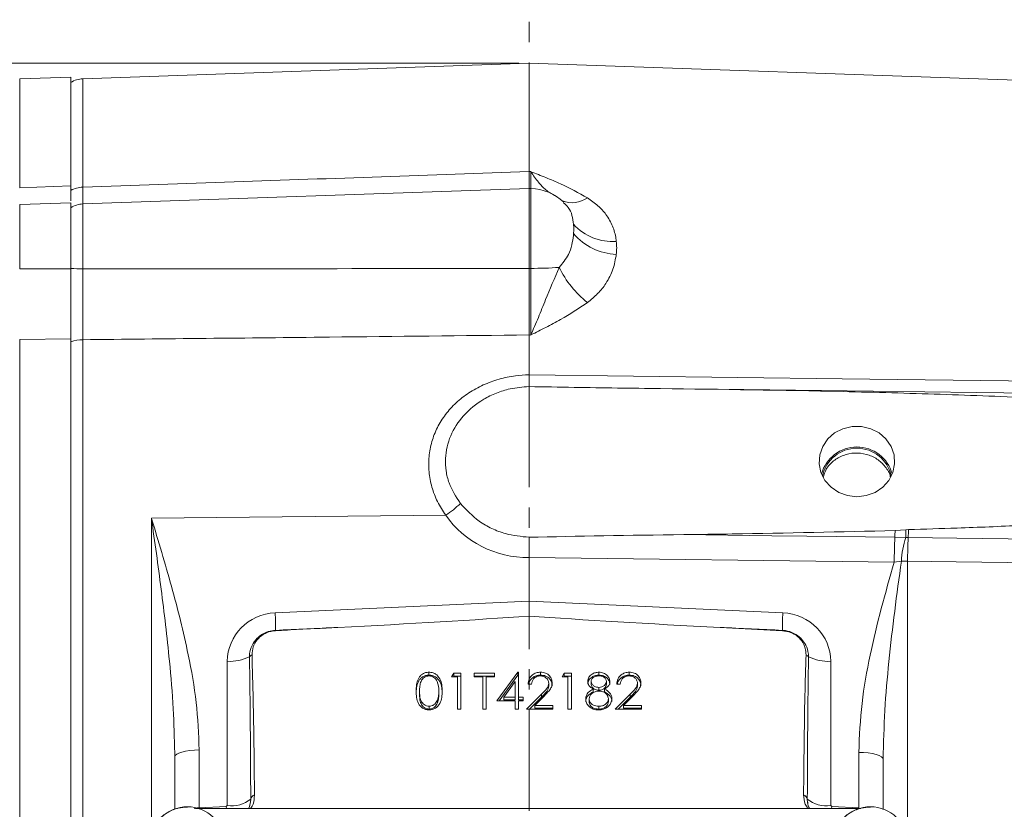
# Model space of a CAD drawing. Header units: inches. Extents: x 0.3 to 33.9, y 0.2 to 21.7.
# Tile 5 of 15: x 6.3 to 11.2, y 9.4 to 13.3. Entities that reach past the tile are written whole.
import ezdxf

# ---------------------------------------------------------------- set-up
doc = ezdxf.new("R2010")
doc.units = ezdxf.units.IN
doc.header["$MEASUREMENT"] = 0
doc.linetypes.add('CENTERX2', pattern=[0.8, 0.5, -0.1, 0.1, -0.1])
doc.layers.add('SLD-0', color=7, linetype='Continuous', lineweight=15)
doc.styles.add('SLDTEXTSTYLE0', font='TXT', dxfattribs={"width": 0.75})
doc.dimstyles.new('SLDDIMSTYLE0', dxfattribs={"dimtxt": 0.25, "dimasz": 0.13, "dimexe": 0, "dimexo": 0.0625, "dimgap": 0.0625, "dimtad": 0, "dimtih": 1, "dimtoh": 1, "dimrnd": 1e-09, "dimzin": 12, "dimdsep": 46, "dimtxsty": 'SLDTEXTSTYLE0', "dimsah": 1, "dimcen": 0.09, "dimadec": 0, "dimazin": 3, "dimtfac": 1, "dimtofl": 0, "dimtmove": 0, "dimatfit": 3, "dimfxl": 1, "dimfrac": 2, "dimtolj": 1, "dimtzin": 12, "dimarcsym": 0})

# ---------------------------------------------------------------- blocks, each defined once
blk = doc.blocks.new('_D_6')
at = {"layer": 'SLD-0'}
for p, q in [((4.8758, 11.643), (4.8758, 15.0658)), ((4.8758, 14.9408), (6.1561, 14.9408)), ((6.2956, 14.9776), (6.2448, 14.9776)), ((6.2448, 14.9776), (6.2448, 14.5807)), ((7.4385, 14.9776), (7.4893, 14.9776)), ((7.4893, 14.9776), (7.4893, 14.5807)), ((8.8583, 14.9408), (7.578, 14.9408)), ((6.2448, 14.5807), (6.2956, 14.5807)), ((7.4893, 14.5807), (7.4385, 14.5807))]:
    blk.add_line(p, q, dxfattribs=at)
for points in [[(4.8758, 14.9408), (5.0058, 14.9208), (5.0058, 14.9608)], [(8.8583, 14.9408), (8.7283, 14.9608), (8.7283, 14.9208)]]:
    blk.add_solid(points, dxfattribs=at)
at = {"layer": 'SLD-0', "char_height": 0.25, "attachment_point": 1, "style": 'SLDTEXTSTYLE0'}
for s, insert in [('3.98', (6.4422, 15.3506, -0.8581)), ('101.16', (6.359, 14.903, -0.8581))]:
    blk.add_mtext(s, dxfattribs=dict(at, insert=insert))
blk = doc.blocks.new('_D_7')
at = {"layer": 'SLD-0'}
for p, q in [((6.2838, 12.9724), (6.2838, 14.0317)), ((7.0919, 13.9435), (7.0411, 13.9435)), ((7.0411, 13.9435), (7.0411, 13.5467)), ((8.0501, 13.9435), (8.1009, 13.9435)), ((8.1009, 13.9435), (8.1009, 13.5467)), ((6.2838, 13.9067), (6.9524, 13.9067)), ((8.8583, 13.9067), (8.1896, 13.9067)), ((7.0411, 13.5467), (7.0919, 13.5467)), ((8.1009, 13.5467), (8.0501, 13.5467))]:
    blk.add_line(p, q, dxfattribs=at)
for points in [[(6.2838, 13.9067), (6.4138, 13.8867), (6.4138, 13.9267)], [(8.8583, 13.9067), (8.7283, 13.9267), (8.7283, 13.8867)]]:
    blk.add_solid(points, dxfattribs=at)
at = {"layer": 'SLD-0', "char_height": 0.25, "attachment_point": 1, "style": 'SLDTEXTSTYLE0'}
for s, insert in [('2.57', (7.1462, 14.3166, -0.8581)), ('65.39', (7.1554, 13.8689, -0.8581))]:
    blk.add_mtext(s, dxfattribs=dict(at, insert=insert))
blk = doc.blocks.new('_D_8')
at = {"layer": 'SLD-0'}
for p, q in [((13.3825, 12.1594), (13.3825, 14.0317)), ((10.5489, 13.9435), (10.4981, 13.9435)), ((10.4981, 13.9435), (10.4981, 13.5467)), ((11.6918, 13.9435), (11.7426, 13.9435)), ((11.7426, 13.9435), (11.7426, 13.5467)), ((8.8583, 13.9067), (10.4094, 13.9067)), ((13.3825, 13.9067), (11.8313, 13.9067)), ((10.4981, 13.5467), (10.5489, 13.5467)), ((11.7426, 13.5467), (11.6918, 13.5467))]:
    blk.add_line(p, q, dxfattribs=at)
for points in [[(8.8583, 13.9067), (8.9883, 13.8867), (8.9883, 13.9267)], [(13.3825, 13.9067), (13.2525, 13.9267), (13.2525, 13.8867)]]:
    blk.add_solid(points, dxfattribs=at)
at = {"layer": 'SLD-0', "char_height": 0.25, "attachment_point": 1, "style": 'SLDTEXTSTYLE0'}
for s, insert in [('4.52', (10.6955, 14.3166, -0.8581)), ('114.91', (10.6124, 13.8689, -0.8581))]:
    blk.add_mtext(s, dxfattribs=dict(at, insert=insert))
blk = doc.blocks.new('_D_9')
at = {"layer": 'SLD-0'}
for p, q in [((14.6263, 12.1776), (14.6263, 15.0658)), ((8.8583, 14.9408), (11.0313, 14.9408)), ((11.1708, 14.9776), (11.12, 14.9776)), ((11.12, 14.9776), (11.12, 14.5807)), ((12.3137, 14.9776), (12.3645, 14.9776)), ((12.3645, 14.9776), (12.3645, 14.5807)), ((14.6263, 14.9408), (12.4532, 14.9408)), ((11.12, 14.5807), (11.1708, 14.5807)), ((12.3645, 14.5807), (12.3137, 14.5807))]:
    blk.add_line(p, q, dxfattribs=at)
for points in [[(8.8583, 14.9408), (8.9883, 14.9208), (8.9883, 14.9608)], [(14.6263, 14.9408), (14.4963, 14.9608), (14.4963, 14.9208)]]:
    blk.add_solid(points, dxfattribs=at)
at = {"layer": 'SLD-0', "char_height": 0.25, "attachment_point": 1, "style": 'SLDTEXTSTYLE0'}
for s, insert in [('5.77', (11.3175, 15.3506, -0.8581)), ('146.51', (11.2343, 14.903, -0.8581))]:
    blk.add_mtext(s, dxfattribs=dict(at, insert=insert))
blk = doc.blocks.new('_D_11')
at = {"layer": 'SLD-0'}
for p, q in [((8.8083, 13.0604), (2.4073, 13.0604)), ((2.5323, 13.0604), (2.5323, 9.6814)), ((1.9608, 9.3074), (1.9101, 9.3074)), ((1.9101, 9.3074), (1.9101, 8.9105)), ((3.1038, 9.3074), (3.1546, 9.3074)), ((3.1546, 9.3074), (3.1546, 8.9105)), ((1.9101, 8.9105), (1.9608, 8.9105)), ((3.1546, 8.9105), (3.1038, 8.9105)), ((2.5323, 5.4808), (2.5323, 8.8597)), ((5.3112, 5.4808), (2.4073, 5.4808))]:
    blk.add_line(p, q, dxfattribs=at)
for points in [[(2.5323, 13.0604), (2.5123, 12.9304), (2.5523, 12.9304)], [(2.5323, 5.4808), (2.5523, 5.6108), (2.5123, 5.6108)]]:
    blk.add_solid(points, dxfattribs=at)
at = {"layer": 'SLD-0', "char_height": 0.25, "attachment_point": 1, "style": 'SLDTEXTSTYLE0'}
for s, insert in [('7.58', (2.1075, 9.6804, -0.8581)), ('192.52', (2.0243, 9.2328, -0.8581))]:
    blk.add_mtext(s, dxfattribs=dict(at, insert=insert))

msp = doc.modelspace()

# ---------------------------------------------------------------- linework, layer by layer
at = {"color": 7, "linetype": 'Continuous', "lineweight": 15}
for p, q in [((8.8583, 13.0604), (6.6541, 12.9834)), ((12.4069, 12.9364), (8.8583, 13.0604)), ((8.8583, 12.5244), (8.8583, 13.0604)), ((6.5938, 12.9912), (6.3417, 12.9824)), ((6.5938, 12.4537), (6.5938, 12.9912)), ((8.867, 12.5241), (8.8583, 12.5244)), ((6.3417, 12.4448), (6.5938, 12.4537)), ((6.5938, 12.4316), (6.5938, 12.4537)), ((8.8583, 12.4414), (6.6541, 12.3644)), ((8.867, 12.4411), (8.8583, 12.4414)), ((8.8583, 12.4414), (8.8583, 12.0459)), ((6.5938, 12.3706), (6.3417, 12.3618)), ((6.5938, 12.0438), (6.5938, 12.3706)), ((6.3417, 12.0437), (6.5938, 12.0438)), ((8.867, 12.0459), (8.8583, 12.0459)), ((6.3417, 11.6945), (6.5938, 11.6972)), ((6.3417, 8.2662), (6.3417, 11.6945)), ((6.5938, 8.2635), (6.5938, 11.6972)), ((6.6541, 8.2675), (6.6541, 11.6932)), ((8.8583, 11.5199), (8.8583, 11.7165)), ((8.8583, 11.7165), (8.867, 11.7164)), ((8.8583, 11.5199), (8.8583, 11.5199)), ((6.9925, 10.8114), (8.4466, 10.8254)), ((10.6671, 10.7496), (10.7203, 10.7534)), ((10.7203, 10.7534), (10.7333, 10.7543)), ((10.6658, 10.7165), (10.7209, 10.7153)), ((8.8583, 10.4009), (8.8583, 10.616)), ((8.8583, 10.616), (10.6631, 10.5933)), ((8.8583, 10.616), (8.8583, 10.616)), ((10.6631, 10.5933), (10.6983, 10.599)), ((10.6983, 10.599), (10.7289, 10.598)), ((8.8583, 10.4009), (7.6039, 10.3428)), ((10.1126, 10.3428), (8.8583, 10.4009)), ((8.8583, 10.4009), (8.8583, 10.3269)), ((9.8027, 10.2708), (10.1112, 10.2547)), ((7.3675, 10.1036), (7.3675, 9.3907)), ((10.3491, 9.3907), (10.3491, 10.1036)), ((8.364, 10.0351), (8.364, 10.0495)), ((8.4758, 10.0267), (8.487, 10.0449)), ((8.5051, 10.0267), (8.4758, 10.0267)), ((8.4846, 10.0267), (8.487, 10.0306)), ((8.487, 10.0449), (8.5221, 10.0449)), ((8.487, 10.0306), (8.487, 10.0449)), ((8.487, 10.0306), (8.5221, 10.0306)), ((8.5051, 9.8675), (8.5051, 10.0267)), ((8.5221, 10.0449), (8.5221, 9.8675)), ((8.5879, 10.0449), (8.6878, 10.0449)), ((8.5879, 10.0267), (8.5879, 10.0449)), ((8.5879, 10.0306), (8.6878, 10.0306)), ((8.6293, 10.0267), (8.5879, 10.0267)), ((8.6293, 9.8675), (8.6293, 10.0267)), ((8.6464, 10.0267), (8.6464, 9.8675)), ((8.6878, 10.0267), (8.6464, 10.0267)), ((8.6878, 10.0449), (8.6878, 10.0267)), ((8.6999, 9.9085), (8.8037, 10.0495)), ((8.7105, 9.9085), (8.8037, 10.0351)), ((8.8037, 10.0495), (8.8071, 10.0495)), ((8.8037, 10.0351), (8.8037, 10.0495)), ((8.8037, 10.0351), (8.8071, 10.0351)), ((8.8071, 10.0495), (8.8071, 9.9267)), ((8.9154, 10.0351), (8.9154, 10.0495)), ((9.0215, 10.0267), (9.0326, 10.0449)), ((9.0507, 10.0267), (9.0215, 10.0267)), ((9.0303, 10.0267), (9.0326, 10.0306)), ((9.0326, 10.0449), (9.0678, 10.0449)), ((9.0326, 10.0306), (9.0326, 10.0449)), ((9.0326, 10.0306), (9.0678, 10.0306)), ((9.0507, 9.8675), (9.0507, 10.0267)), ((9.0678, 10.0449), (9.0678, 9.8675)), ((9.2038, 10.0351), (9.2038, 10.0495)), ((9.3538, 10.0351), (9.3538, 10.0495)), ((8.7901, 10.0037), (8.7334, 9.9267)), ((8.7901, 9.9267), (8.7901, 10.0037)), ((8.8705, 9.9903), (8.8534, 9.9903)), ((8.9557, 9.981), (8.9557, 9.9953)), ((9.1652, 9.9894), (9.1652, 10.0037)), ((9.2036, 9.9601), (9.2036, 9.9744)), ((9.2407, 9.9897), (9.2407, 10.0041)), ((9.3089, 9.9903), (9.2919, 9.9903)), ((9.3942, 9.981), (9.3942, 9.9953)), ((8.3175, 9.9419), (8.3175, 9.9562)), ((8.4125, 9.9419), (8.4125, 9.9562)), ((8.7334, 9.9267), (8.7901, 9.9267)), ((8.7334, 9.9123), (8.7334, 9.9267)), ((8.7901, 9.9123), (8.7901, 9.9267)), ((8.8071, 9.9267), (8.829, 9.9267)), ((8.8071, 9.9123), (8.8071, 9.9267)), ((8.829, 9.9267), (8.829, 9.9085)), ((8.8461, 9.8675), (8.9198, 9.941)), ((8.8605, 9.8675), (8.9198, 9.9266)), ((8.9343, 9.9331), (8.8868, 9.8857)), ((8.9198, 9.9266), (8.9198, 9.941)), ((9.1759, 9.952), (9.1759, 9.9664)), ((9.2308, 9.952), (9.2308, 9.9664)), ((9.2846, 9.8675), (9.3582, 9.941)), ((9.2989, 9.8675), (9.3582, 9.9266)), ((9.3728, 9.9331), (9.3252, 9.8857)), ((9.3582, 9.9266), (9.3582, 9.941)), ((8.3646, 9.8669), (8.3646, 9.8812)), ((8.4053, 9.8973), (8.4053, 9.9116)), ((8.7901, 9.9085), (8.6999, 9.9085)), ((8.7334, 9.9123), (8.7901, 9.9123)), ((8.7901, 9.8675), (8.7901, 9.9085)), ((8.8071, 9.9123), (8.829, 9.9123)), ((8.8071, 9.9085), (8.8071, 9.8675)), ((8.829, 9.9085), (8.8071, 9.9085)), ((8.8868, 9.8857), (8.9752, 9.8857)), ((8.8868, 9.8714), (8.8868, 9.8857)), ((8.9752, 9.8857), (8.9752, 9.8675)), ((9.1555, 9.9029), (9.1555, 9.9172)), ((9.2029, 9.8669), (9.2029, 9.8812)), ((9.2505, 9.9046), (9.2505, 9.9189)), ((9.3252, 9.8857), (9.4137, 9.8857)), ((9.3252, 9.8714), (9.3252, 9.8857)), ((9.4137, 9.8857), (9.4137, 9.8675)), ((8.5221, 9.8675), (8.5051, 9.8675)), ((8.6464, 9.8675), (8.6293, 9.8675)), ((8.8071, 9.8675), (8.7901, 9.8675)), ((8.9752, 9.8675), (8.8461, 9.8675)), ((8.8868, 9.8714), (8.9752, 9.8714)), ((9.0678, 9.8675), (9.0507, 9.8675)), ((9.4137, 9.8675), (9.2846, 9.8675)), ((9.3252, 9.8714), (9.4137, 9.8714)), ((7.1076, 9.6504), (7.1083, 9.6308)), ((7.2289, 9.3796), (7.2289, 9.6652)), ((10.4876, 9.6531), (10.4876, 9.3796)), ((7.1083, 9.6308), (7.1083, 9.3724)), ((10.6083, 9.3701), (10.6083, 9.6186)), ((7.3675, 9.3907), (7.3626, 9.3858)), ((7.4832, 9.4222), (7.4815, 9.4077)), ((10.2355, 9.4077), (10.2367, 9.3986)), ((10.3539, 9.3858), (10.3491, 9.3907)), ((10.4974, 9.3764), (7.2096, 9.3764)), ((7.3626, 9.3858), (7.2289, 9.3796)), ((10.4876, 9.3796), (10.3539, 9.3858))]:
    msp.add_line(p, q, dxfattribs=at)
at = {"color": 8, "linetype": 'Continuous', "lineweight": 15}
for p, q in [((6.3417, 12.4448), (6.3417, 12.9824)), ((6.6541, 12.447), (6.6541, 12.9834)), ((8.867, 12.4411), (8.867, 12.0459)), ((6.3417, 12.0437), (6.3417, 12.3618)), ((6.6541, 12.0434), (6.6541, 12.3644)), ((6.9925, 10.8114), (6.9925, 9.3194)), ((10.7289, 9.3144), (10.7289, 10.598)), ((7.2289, 9.3796), (7.229, 9.3764)), ((7.3626, 9.3858), (7.363, 9.3764)), ((10.3539, 9.3858), (10.3536, 9.3764)), ((10.4876, 9.3796), (10.4875, 9.3764))]:
    msp.add_line(p, q, dxfattribs=at)
at = {"color": 7, "linetype": 'Continuous', "lineweight": 15, "flags": 128}
for points in [[(11.6041, 11.4846), (11.3642, 11.4876), (10.4048, 11.5), (8.8583, 11.5199)], [(11.6072, 11.4253), (11.0701, 11.4321), (9.7929, 11.4483)], [(10.4783, 10.917), (10.5247, 10.9225), (10.5682, 10.9385), (10.6061, 10.9642), (10.6359, 10.9979), (10.6559, 11.0374), (10.6646, 11.0804), (10.6617, 11.124), (10.6472, 11.1655), (10.6221, 11.2024), (10.588, 11.2323), (10.547, 11.2534), (10.5017, 11.2642), (10.4549, 11.2642), (10.4095, 11.2534), (10.3685, 11.2323), (10.3344, 11.2024), (10.3093, 11.1655), (10.2949, 11.124), (10.2919, 11.0804), (10.3007, 11.0374), (10.3206, 10.9979), (10.3505, 10.9642), (10.3883, 10.9385), (10.4318, 10.9225), (10.4783, 10.917)], [(9.6225, 10.7295), (10.0576, 10.7241), (10.2305, 10.7219), (10.6658, 10.7165)], [(10.7318, 10.7155), (10.9716, 10.7125), (11.607, 10.7046)], [(10.7289, 10.598), (10.9688, 10.595), (11.6041, 10.5871)], [(7.2289, 9.6652), (7.2052, 9.6643), (7.1824, 9.6622), (7.1616, 9.659), (7.1434, 9.6547), (7.1284, 9.6495), (7.1174, 9.6437), (7.1106, 9.6373), (7.1083, 9.6308)], [(10.4876, 9.6531), (10.5114, 9.6522), (10.5341, 9.6501), (10.555, 9.6469), (10.5732, 9.6426), (10.5881, 9.6374), (10.5992, 9.6315), (10.606, 9.6252), (10.6083, 9.6186)]]:
    msp.add_lwpolyline(points, dxfattribs=at)
at = {"color": 7, "linetype": 'Continuous', "lineweight": 15}
for centre, radius, start, end in [((6.6583, 12.8635), 0.12, 92, 122.5136), ((6.6574, 12.308), 0.139, 91.3784, 117.2489), ((8.8583, 12.1912), 0.25, 46.6903, 88), ((6.6583, 12.2445), 0.12, 92, 122.5136), ((9.2701, 12.4373), 0.2586, 222.1195, 274.3397), ((9.2998, 12.4045), 0.2895, 220.0986, 268.0042), ((6.6557, 12.8303), 0.787, 265.4846, 269.8805), ((8.8656, 14.1881), 2.1423, 270.0386, 273.7856), ((9.4671, 12.2784), 0.5134, 206.346, 231.4321), ((6.6565, 11.5039), 0.1893, 90.7382, 109.3568), ((10.4783, 10.982), 0.181, 15.2611, 164.7389), ((10.4783, 10.9832), 0.1737, 11.935, 168.065), ((8.2265, 11.1702), 0.4092, 302.5509, 315.6641), ((9.8443, 10.7204), 0.8766, 359.6626, 2.1531), ((9.0243, 10.8009), 1.7096, 357.1369, 358.4365), ((13.5944, 10.59), 2.9313, 177.527, 179.9357), ((8.925, 10.8), 1.7428, 357.255, 358.3459), ((11.0593, 10.5892), 0.3611, 159.5592, 178.4388), ((13.4944, 10.5894), 2.7655, 177.3867, 179.8234), ((6.5515, 10.2805), 1.0543, 358.6953, 3.3911), ((11.165, 10.2805), 1.0542, 176.6087, 181.3049), ((7.6217, 10.2541), 0.0163, 171.5743, 177.8998), ((10.0949, 10.2541), 0.0164, 2.1084, 8.4175), ((7.3814, 10.3133), 0.2102, 266.1926, 297.0837), ((7.5163, 10.0891), 0.054, 119.6035, 136.6228), ((10.2002, 10.0891), 0.054, 43.3778, 60.3959), ((10.3351, 10.3133), 0.2102, 242.9163, 273.8074), ((7.5142, 9.4138), 0.0321, 113.2502, 164.7467), ((10.2024, 9.4138), 0.0321, 15.2535, 66.7496), ((7.3916, 9.53), 0.1414, 260.1842, 310.3534), ((10.325, 9.53), 0.1414, 229.6466, 279.8158), ((7.1703, 9.1989), 0.1852, 2.7145, 177.2855), ((10.5453, 9.1989), 0.1852, 2.7145, 177.2855)]:
    msp.add_arc(centre, radius, start, end, dxfattribs=at)
at = {"color": 8, "linetype": 'Continuous', "lineweight": 15}
msp.add_arc((9.0706, 12.5044), 0.134, 249.3186, 304.7607, dxfattribs=at)
at = {"color": 7, "linetype": 'Continuous', "lineweight": 15}
for centre, major_axis, ratio, start_param, end_param in [((8.8625, 11.0985), (0.4929, 0.0872), 0.962793, 3.561487, 4.53521), ((10.8139, 10.6245), (3.4254, 0), 0.032706, 1.926023, 2.17838), ((7.6125, 10.1067), (0.2415, 0.0428), 0.962793, 1.4369, 2.97279), ((6.5213, 10.326), (3.1511, 0.1027), 0.035536, 5.168987, 5.546744), ((11.1953, 10.326), (3.1511, -0.1027), 0.035536, 3.878034, 4.255791), ((10.1041, 10.1067), (0.2415, -0.0428), 0.962793, 0.168803, 1.704693), ((-25.3686, 8.8508), (75.3191, 3.441), 0.001485, 5.165463, 5.170022), ((43.0852, 8.8508), (75.3191, -3.441), 0.001485, 4.254756, 4.259315), ((7.3633, 9.2139), (0.0043, 2.6055), 0.046027, 4.792529, 5.070198), ((10.3533, 9.2139), (-0.0043, 2.6055), 0.046027, 1.212987, 1.490656)]:
    msp.add_ellipse(centre, major_axis=major_axis, ratio=ratio, start_param=start_param, end_param=end_param, dxfattribs=at)
at = {"color": 8, "linetype": 'Continuous', "lineweight": 15}
msp.add_ellipse((7.2333, 9.3249), major_axis=(0.1249, 0.0102), ratio=0.438104, start_param=1.569865, end_param=1.771679, dxfattribs=at)
at = {"color": 7, "linetype": 'Continuous', "lineweight": 15}
for points, knots in [([(8.8583, 12.5244), (8.3725, 12.5074), (7.6378, 12.4817), (6.903, 12.4558), (6.6541, 12.447)], [0, 0, 0, 0, 0.661168, 1, 1, 1, 1]), ([(8.8583, 12.5244), (8.8583, 12.5096), (8.8583, 12.4794), (8.8583, 12.4504), (8.8583, 12.4428), (8.8583, 12.4391)], [0, 0, 0, 0, 0.329952, 0.67005, 1, 1, 1, 1]), ([(9.147, 12.3943), (9.1036, 12.4184), (9.0381, 12.4547), (8.9418, 12.4949), (8.8923, 12.5144), (8.8673, 12.524), (8.867, 12.5241)], [0, 0, 0, 0, 0.493398, 0.745029, 0.997453, 1, 1, 1, 1]), ([(6.5938, 12.3796), (6.5938, 12.3872), (6.5938, 12.404), (6.5938, 12.4362), (6.5938, 12.4537)], [0, 0, 0, 0, 0.452682, 1, 1, 1, 1]), ([(9.2897, 12.1795), (9.2892, 12.184), (9.286, 12.2095), (9.2734, 12.2554), (9.2427, 12.31), (9.2006, 12.3573), (9.165, 12.3819), (9.147, 12.3943)], [0, 0, 0, 0, 0.054789, 0.306863, 0.566571, 0.779999, 1, 1, 1, 1]), ([(9.0784, 12.2181), (9.0781, 12.2147), (9.0766, 12.1964), (9.0705, 12.1616), (9.0529, 12.1059), (9.0241, 12.0712), (9.007, 12.0506)], [0, 0, 0, 0, 0.061603, 0.328468, 0.601193, 1, 1, 1, 1]), ([(9.2897, 12.1152), (9.2906, 12.126), (9.2923, 12.1477), (9.2906, 12.1689), (9.2897, 12.1795)], [0, 0, 0, 0, 0.5, 1, 1, 1, 1]), ([(9.147, 11.877), (9.1645, 11.8912), (9.2001, 11.9201), (9.2434, 11.9758), (9.277, 12.0418), (9.2854, 12.0904), (9.2897, 12.1152)], [0, 0, 0, 0, 0.21336, 0.43352, 0.711269, 1, 1, 1, 1]), ([(6.5938, 11.6972), (6.5938, 11.7249), (6.5938, 11.7763), (6.5938, 11.8608), (6.5938, 11.9492), (6.5938, 12.0107), (6.5938, 12.0438)], [0, 0, 0, 0, 0.266835, 0.494114, 0.727989, 1, 1, 1, 1]), ([(6.6541, 11.6932), (6.654, 11.7189), (6.6538, 11.7712), (6.6538, 11.8588), (6.6538, 11.9508), (6.654, 12.0121), (6.6541, 12.0434)], [0, 0, 0, 0, 0.245724, 0.500002, 0.745724, 1, 1, 1, 1]), ([(8.8583, 12.0459), (8.4691, 12.0452), (7.7344, 12.0439), (6.9997, 12.0435), (6.6541, 12.0434)], [0, 0, 0, 0, 0.529676, 1, 1, 1, 1]), ([(8.8583, 12.0459), (8.8583, 12.0174), (8.8583, 11.9595), (8.8583, 11.8741), (8.8583, 11.7911), (8.8583, 11.7416), (8.8583, 11.7165)], [0, 0, 0, 0, 0.246215, 0.500001, 0.746214, 1, 1, 1, 1]), ([(9.007, 12.0506), (8.9845, 11.9969), (8.9491, 11.9126), (8.9037, 11.8011), (8.8795, 11.7443), (8.8671, 11.7167), (8.867, 11.7164)], [0, 0, 0, 0, 0.458943, 0.721865, 0.99767, 1, 1, 1, 1]), ([(8.867, 12.0459), (8.8672, 12.0182), (8.8675, 11.962), (8.8676, 11.8773), (8.8675, 11.7932), (8.8672, 11.7423), (8.867, 11.7164)], [0, 0, 0, 0, 0.239385, 0.485722, 0.738731, 1, 1, 1, 1]), ([(8.867, 11.7164), (8.8673, 11.7166), (8.8923, 11.7291), (8.9418, 11.7541), (9.0381, 11.8046), (9.1036, 11.8482), (9.147, 11.877)], [0, 0, 0, 0, 0.002547, 0.254971, 0.506602, 1, 1, 1, 1]), ([(6.6541, 11.6932), (7.0601, 11.6975), (7.7948, 11.7052), (8.5295, 11.713), (8.8583, 11.7165)], [0, 0, 0, 0, 0.55255, 1, 1, 1, 1]), ([(8.8583, 11.5199), (8.8361, 11.5187), (8.786, 11.5161), (8.7094, 11.4996), (8.6313, 11.4714), (8.5597, 11.4318), (8.4968, 11.3828), (8.4444, 11.3249), (8.4037, 11.2603), (8.3761, 11.1898), (8.3618, 11.1158), (8.362, 11.0399), (8.3762, 10.9645), (8.4036, 10.8914), (8.4323, 10.8474), (8.4466, 10.8254)], [0, 0, 0, 0, 0.063203, 0.143144, 0.223081, 0.302355, 0.381619, 0.459397, 0.53716, 0.614037, 0.690903, 0.767944, 0.844988, 0.922487, 1, 1, 1, 1]), ([(8.8583, 11.5199), (8.8583, 11.5089), (8.8584, 11.4869), (8.8584, 11.4683), (8.8584, 11.4634), (8.8584, 11.4615)], [0, 0, 0, 0, 0.381475, 0.762946, 1, 1, 1, 1]), ([(8.5191, 10.8843), (8.4979, 10.9169), (8.4652, 10.9671), (8.447, 11.0447), (8.4426, 11.1239), (8.4654, 11.2207), (8.5315, 11.3231), (8.615, 11.3913), (8.6965, 11.4306), (8.7717, 11.4546), (8.8269, 11.459), (8.8584, 11.4615)], [0, 0, 0, 0, 0.1399507, 0.215666, 0.2913662, 0.4326334, 0.5748748, 0.7273899, 0.8092192, 0.8910564, 1, 1, 1, 1]), ([(8.8584, 11.4615), (8.9326, 11.4601), (9.1493, 11.4561), (9.366, 11.4535), (9.5085, 11.4518)], [0, 0, 0, 0, 0.342434, 1, 1, 1, 1]), ([(11.6095, 11.3875), (11.5297, 11.393), (11.2903, 11.4094), (10.8905, 11.424), (10.27, 11.4416), (9.8092, 11.4477), (9.5085, 11.4518)], [0, 0, 0, 0, 0.114166, 0.342488, 0.570881, 1, 1, 1, 1]), ([(10.6436, 11.0156), (10.6436, 11.016), (10.6414, 11.0343), (10.6195, 11.0667), (10.5796, 11.1056), (10.526, 11.1293), (10.4677, 11.1358), (10.4103, 11.1243), (10.3612, 11.096), (10.3257, 11.0575), (10.3166, 11.0265), (10.3126, 11.013)], [0, 0, 0, 0, 0.003081, 0.13109, 0.259145, 0.387161, 0.515039, 0.64293, 0.771116, 0.899571, 1, 1, 1, 1]), ([(8.8584, 10.7165), (8.819, 10.7204), (8.7555, 10.7266), (8.6737, 10.7588), (8.5935, 10.8039), (8.5482, 10.8529), (8.5191, 10.8843)], [0, 0, 0, 0, 0.297419, 0.479519, 0.666966, 1, 1, 1, 1]), ([(7.2289, 9.6652), (7.2255, 9.7438), (7.2187, 9.9019), (7.1701, 10.1723), (7.0942, 10.4751), (7.0267, 10.6986), (6.9927, 10.8107), (6.9925, 10.8114)], [0, 0, 0, 0, 0.2009478, 0.404035, 0.7007614, 0.9982532, 1, 1, 1, 1]), ([(10.7333, 10.7543), (10.8132, 10.7568), (10.9993, 10.7627), (11.2916, 10.774), (11.5035, 10.7881), (11.6095, 10.7951)], [0, 0, 0, 0, 0.273533, 0.636702, 1, 1, 1, 1]), ([(8.8584, 10.7165), (8.8584, 10.7096), (8.8584, 10.6911), (8.8584, 10.6559), (8.8583, 10.6293), (8.8583, 10.616)], [0, 0, 0, 0, 0.230653, 0.615325, 1, 1, 1, 1]), ([(9.6225, 10.7295), (9.7025, 10.7306), (10.0508, 10.735), (10.3989, 10.7433), (10.6671, 10.7496)], [0, 0, 0, 0, 0.2297206, 1, 1, 1, 1]), ([(10.7209, 10.7153), (10.7225, 10.7154), (10.7261, 10.7155), (10.7298, 10.7155), (10.7318, 10.7155)], [0, 0, 0, 0, 0.448953, 1, 1, 1, 1]), ([(10.6631, 10.5933), (10.6411, 10.5172), (10.5971, 10.3649), (10.5419, 10.1326), (10.4983, 9.8955), (10.4912, 9.7341), (10.4876, 9.6531)], [0, 0, 0, 0, 0.247523, 0.495355, 0.746644, 1, 1, 1, 1]), ([(10.6083, 9.6186), (10.6101, 9.6994), (10.6138, 9.8613), (10.6359, 10.1058), (10.6642, 10.3523), (10.6869, 10.5167), (10.6983, 10.599)], [0, 0, 0, 0, 0.243652, 0.488293, 0.743873, 1, 1, 1, 1]), ([(7.6053, 10.2547), (7.6103, 10.2549), (7.6353, 10.2563), (7.7381, 10.2618), (7.836, 10.2668), (7.9139, 10.2708)], [0, 0, 0, 0, 0.048249, 0.242972, 1, 1, 1, 1]), ([(7.6055, 10.2565), (7.5935, 10.255), (7.5678, 10.2518), (7.5373, 10.2362), (7.5094, 10.213), (7.4876, 10.1825), (7.4778, 10.1497), (7.4772, 10.1308), (7.4771, 10.1262)], [0, 0, 0, 0, 0.175563, 0.377503, 0.49269, 0.711013, 0.929956, 1, 1, 1, 1]), ([(7.4897, 10.136), (7.4906, 10.1491), (7.4926, 10.1752), (7.5129, 10.2105), (7.5435, 10.2375), (7.5765, 10.2516), (7.5978, 10.2539), (7.6053, 10.2547)], [0, 0, 0, 0, 0.220211, 0.44058, 0.660996, 0.880133, 1, 1, 1, 1]), ([(10.2395, 10.1262), (10.2389, 10.135), (10.2375, 10.1579), (10.2243, 10.1897), (10.2002, 10.2205), (10.1679, 10.2438), (10.1353, 10.2546), (10.1159, 10.2561), (10.1111, 10.2565)], [0, 0, 0, 0, 0.133793, 0.349994, 0.507744, 0.714733, 0.929626, 1, 1, 1, 1]), ([(10.1112, 10.2547), (10.1248, 10.2527), (10.1519, 10.2487), (10.1872, 10.2271), (10.2133, 10.1967), (10.2259, 10.1644), (10.2266, 10.1437), (10.2269, 10.136)], [0, 0, 0, 0, 0.215697, 0.431707, 0.649626, 0.869325, 1, 1, 1, 1]), ([(7.5015, 9.4433), (7.5014, 9.4541), (7.5011, 9.5362), (7.4991, 9.7672), (7.4935, 9.9872), (7.4897, 10.136)], [0, 0, 0, 0, 0.046774, 0.355545, 1, 1, 1, 1]), ([(10.2269, 10.136), (10.225, 10.0689), (10.2184, 9.8381), (10.2164, 9.6071), (10.2151, 9.4433)], [0, 0, 0, 0, 0.290691, 1, 1, 1, 1]), ([(8.3005, 9.9562), (8.3007, 9.9665), (8.3012, 9.9872), (8.308, 10.0128), (8.3198, 10.0305), (8.3322, 10.0411), (8.3473, 10.0482), (8.3584, 10.049), (8.364, 10.0495)], [0, 0, 0, 0, 0.2505258, 0.5001638, 0.625273, 0.7501985, 0.8751107, 1, 1, 1, 1]), ([(8.3005, 9.9418), (8.3007, 9.9522), (8.3012, 9.9728), (8.308, 9.9984), (8.3198, 10.0161), (8.3322, 10.0267), (8.3473, 10.0339), (8.3584, 10.0347), (8.364, 10.0351)], [0, 0, 0, 0, 0.250526, 0.500164, 0.625273, 0.750198, 0.875111, 1, 1, 1, 1]), ([(8.3646, 10.0313), (8.3602, 10.0309), (8.3515, 10.0301), (8.3399, 10.0238), (8.3307, 10.0151), (8.3223, 10.0007), (8.318, 9.9805), (8.3177, 9.9643), (8.3175, 9.9562)], [0, 0, 0, 0, 0.1248746, 0.2498889, 0.3747253, 0.4997887, 0.7495002, 1, 1, 1, 1]), ([(8.364, 10.0495), (8.3696, 10.0491), (8.3808, 10.0482), (8.4012, 10.0389), (8.4194, 10.0179), (8.4286, 9.9874), (8.4292, 9.9666), (8.4296, 9.9562)], [0, 0, 0, 0, 0.125169, 0.250336, 0.498865, 0.749016, 1, 1, 1, 1]), ([(8.364, 10.0351), (8.3696, 10.0347), (8.3808, 10.0339), (8.4012, 10.0246), (8.4194, 10.0036), (8.4286, 9.9731), (8.4292, 9.9523), (8.4296, 9.9418)], [0, 0, 0, 0, 0.125169, 0.250336, 0.498865, 0.749017, 1, 1, 1, 1]), ([(8.4125, 9.9562), (8.4118, 9.9727), (8.4108, 9.9974), (8.393, 10.0218), (8.3776, 10.03), (8.3689, 10.0309), (8.3646, 10.0313)], [0, 0, 0, 0, 0.500071, 0.749021, 0.874598, 1, 1, 1, 1]), ([(8.8534, 9.9903), (8.8545, 9.999), (8.8567, 10.0162), (8.8729, 10.0359), (8.8936, 10.0477), (8.9081, 10.0489), (8.9154, 10.0495)], [0, 0, 0, 0, 0.280029, 0.559515, 0.779668, 1, 1, 1, 1]), ([(8.8567, 9.9903), (8.8573, 9.994), (8.8593, 10.0062), (8.8731, 10.0215), (8.8935, 10.0334), (8.9081, 10.0346), (8.9154, 10.0351)], [0, 0, 0, 0, 0.142936, 0.47564, 0.737713, 1, 1, 1, 1]), ([(8.9145, 10.0313), (8.908, 10.0307), (8.895, 10.0294), (8.8804, 10.0184), (8.8725, 10.0045), (8.8711, 9.9951), (8.8705, 9.9903)], [0, 0, 0, 0, 0.279699, 0.558846, 0.779177, 1, 1, 1, 1]), ([(8.9557, 9.9953), (8.9549, 10.0008), (8.9533, 10.0118), (8.9417, 10.0234), (8.9284, 10.0303), (8.9191, 10.0309), (8.9145, 10.0313)], [0, 0, 0, 0, 0.279125, 0.558978, 0.77935, 1, 1, 1, 1]), ([(8.9154, 10.0495), (8.9238, 10.0487), (8.9408, 10.0473), (8.9596, 10.0328), (8.971, 10.0153), (8.9722, 10.0029), (8.9728, 9.9967)], [0, 0, 0, 0, 0.27989, 0.559224, 0.779583, 1, 1, 1, 1]), ([(8.9154, 10.0351), (8.9238, 10.0344), (8.9408, 10.0329), (8.9596, 10.0185), (8.971, 10.001), (8.9722, 9.9886), (8.9728, 9.9824)], [0, 0, 0, 0, 0.27989, 0.559223, 0.779582, 1, 1, 1, 1]), ([(9.1481, 10.004), (9.1495, 10.0111), (9.1522, 10.0253), (9.1679, 10.04), (9.1858, 10.0481), (9.1978, 10.049), (9.2038, 10.0495)], [0, 0, 0, 0, 0.278806, 0.558457, 0.77916, 1, 1, 1, 1]), ([(9.1481, 9.9896), (9.1495, 9.9967), (9.1522, 10.0109), (9.1679, 10.0257), (9.1858, 10.0338), (9.1978, 10.0347), (9.2038, 10.0351)], [0, 0, 0, 0, 0.278806, 0.558457, 0.77916, 1, 1, 1, 1]), ([(9.2029, 10.0313), (9.1979, 10.031), (9.1879, 10.0303), (9.1757, 10.0238), (9.1668, 10.0147), (9.1657, 10.0074), (9.1652, 10.0037)], [0, 0, 0, 0, 0.280651, 0.560566, 0.780622, 1, 1, 1, 1]), ([(9.2407, 10.0041), (9.2397, 10.0086), (9.2377, 10.0178), (9.2237, 10.0295), (9.2108, 10.0306), (9.2029, 10.0313)], [0, 0, 0, 0, 0.27897, 0.559918, 1, 1, 1, 1]), ([(9.2038, 10.0495), (9.2114, 10.0487), (9.2265, 10.0471), (9.2443, 10.0354), (9.2556, 10.0201), (9.257, 10.009), (9.2578, 10.0035)], [0, 0, 0, 0, 0.279929, 0.559623, 0.779945, 1, 1, 1, 1]), ([(9.2038, 10.0351), (9.2114, 10.0344), (9.2265, 10.0328), (9.2443, 10.0211), (9.2556, 10.0058), (9.257, 9.9947), (9.2578, 9.9891)], [0, 0, 0, 0, 0.279929, 0.559623, 0.779945, 1, 1, 1, 1]), ([(9.2919, 9.9903), (9.293, 9.999), (9.2952, 10.0162), (9.3114, 10.0359), (9.332, 10.0477), (9.3466, 10.0489), (9.3538, 10.0495)], [0, 0, 0, 0, 0.280029, 0.559515, 0.779667, 1, 1, 1, 1]), ([(9.2951, 9.9903), (9.2957, 9.994), (9.2977, 10.0062), (9.3116, 10.0215), (9.332, 10.0334), (9.3465, 10.0346), (9.3538, 10.0351)], [0, 0, 0, 0, 0.142936, 0.47564, 0.737713, 1, 1, 1, 1]), ([(9.353, 10.0313), (9.3465, 10.0307), (9.3335, 10.0294), (9.3188, 10.0184), (9.3109, 10.0045), (9.3096, 9.9951), (9.3089, 9.9903)], [0, 0, 0, 0, 0.279699, 0.558846, 0.779177, 1, 1, 1, 1]), ([(9.3942, 9.9953), (9.3934, 10.0008), (9.3918, 10.0118), (9.3802, 10.0234), (9.3668, 10.0303), (9.3576, 10.0309), (9.353, 10.0313)], [0, 0, 0, 0, 0.279125, 0.558978, 0.77935, 1, 1, 1, 1]), ([(9.3538, 10.0495), (9.3623, 10.0487), (9.3792, 10.0473), (9.398, 10.0328), (9.4094, 10.0153), (9.4106, 10.0029), (9.4112, 9.9967)], [0, 0, 0, 0, 0.27989, 0.559224, 0.779583, 1, 1, 1, 1]), ([(9.3538, 10.0351), (9.3623, 10.0344), (9.3792, 10.0329), (9.398, 10.0185), (9.4094, 10.001), (9.4106, 9.9886), (9.4112, 9.9824)], [0, 0, 0, 0, 0.27989, 0.559223, 0.779582, 1, 1, 1, 1]), ([(8.9198, 9.941), (8.9289, 9.9497), (8.9416, 9.9619), (8.9542, 9.9808), (8.9552, 9.9905), (8.9557, 9.9953)], [0, 0, 0, 0, 0.5607163, 0.7805313, 1, 1, 1, 1]), ([(8.9198, 9.9266), (8.9289, 9.9354), (8.9416, 9.9476), (8.9542, 9.9665), (8.9552, 9.9762), (8.9557, 9.981)], [0, 0, 0, 0, 0.560717, 0.780532, 1, 1, 1, 1]), ([(8.9728, 9.9967), (8.972, 9.9897), (8.9704, 9.9756), (8.9553, 9.9544), (8.9423, 9.9412), (8.9343, 9.9331)], [0, 0, 0, 0, 0.279289, 0.559153, 1, 1, 1, 1]), ([(9.1759, 9.9664), (9.1677, 9.9714), (9.1563, 9.9785), (9.1491, 9.9934), (9.1485, 10.0004), (9.1481, 10.004)], [0, 0, 0, 0, 0.557752, 0.778933, 1, 1, 1, 1]), ([(9.1652, 10.0037), (9.1663, 9.999), (9.1684, 9.9896), (9.1797, 9.9806), (9.1915, 9.9752), (9.1995, 9.9747), (9.2036, 9.9744)], [0, 0, 0, 0, 0.277721, 0.558224, 0.779072, 1, 1, 1, 1]), ([(9.1652, 9.9894), (9.1663, 9.9847), (9.1684, 9.9752), (9.1797, 9.9663), (9.1915, 9.9609), (9.1995, 9.9604), (9.2036, 9.9601)], [0, 0, 0, 0, 0.27772, 0.558223, 0.779071, 1, 1, 1, 1]), ([(9.2036, 9.9744), (9.2086, 9.9749), (9.2187, 9.9759), (9.2309, 9.9831), (9.2389, 9.993), (9.2401, 10.0004), (9.2407, 10.0041)], [0, 0, 0, 0, 0.280237, 0.560144, 0.780436, 1, 1, 1, 1]), ([(9.2036, 9.9601), (9.2086, 9.9606), (9.2187, 9.9616), (9.2309, 9.9688), (9.2389, 9.9787), (9.2401, 9.9861), (9.2407, 9.9897)], [0, 0, 0, 0, 0.280237, 0.560144, 0.780434, 1, 1, 1, 1]), ([(9.2578, 10.0035), (9.2573, 9.999), (9.2565, 9.9902), (9.2475, 9.9762), (9.2371, 9.9701), (9.2308, 9.9664)], [0, 0, 0, 0, 0.280158, 0.560242, 1, 1, 1, 1]), ([(9.3582, 9.941), (9.3674, 9.9497), (9.3801, 9.9619), (9.3926, 9.9808), (9.3937, 9.9905), (9.3942, 9.9953)], [0, 0, 0, 0, 0.5607164, 0.7805313, 1, 1, 1, 1]), ([(9.3582, 9.9266), (9.3674, 9.9354), (9.3801, 9.9476), (9.3926, 9.9665), (9.3937, 9.9762), (9.3942, 9.981)], [0, 0, 0, 0, 0.560717, 0.780532, 1, 1, 1, 1]), ([(9.4112, 9.9967), (9.4105, 9.9897), (9.4089, 9.9756), (9.3937, 9.9544), (9.3807, 9.9412), (9.3728, 9.9331)], [0, 0, 0, 0, 0.279289, 0.559153, 1, 1, 1, 1]), ([(8.364, 9.863), (8.3584, 9.8634), (8.3473, 9.8643), (8.3272, 9.8736), (8.3094, 9.8947), (8.3013, 9.9252), (8.3007, 9.9458), (8.3005, 9.9562)], [0, 0, 0, 0, 0.125181, 0.2503511, 0.4987776, 0.7489455, 1, 1, 1, 1]), ([(8.3175, 9.9562), (8.3177, 9.9481), (8.318, 9.9319), (8.323, 9.9078), (8.3361, 9.8906), (8.3515, 9.8825), (8.3602, 9.8816), (8.3646, 9.8812)], [0, 0, 0, 0, 0.251085, 0.50137, 0.749629, 0.874877, 1, 1, 1, 1]), ([(8.3175, 9.9419), (8.3177, 9.9338), (8.318, 9.9176), (8.323, 9.8935), (8.3361, 9.8763), (8.3515, 9.8682), (8.3602, 9.8673), (8.3646, 9.8669)], [0, 0, 0, 0, 0.251085, 0.501371, 0.749628, 0.874877, 1, 1, 1, 1]), ([(8.4296, 9.9562), (8.4293, 9.9457), (8.4286, 9.9249), (8.4194, 9.8945), (8.4011, 9.8736), (8.3807, 9.8643), (8.3696, 9.8634), (8.364, 9.863)], [0, 0, 0, 0, 0.251002, 0.501138, 0.749612, 0.874807, 1, 1, 1, 1]), ([(8.4053, 9.9116), (8.4077, 9.9198), (8.4121, 9.9344), (8.4124, 9.9496), (8.4125, 9.9562)], [0, 0, 0, 0, 0.5596, 1, 1, 1, 1]), ([(8.4053, 9.8973), (8.4077, 9.9055), (8.4121, 9.9201), (8.4124, 9.9352), (8.4125, 9.9419)], [0, 0, 0, 0, 0.559599, 1, 1, 1, 1]), ([(9.1384, 9.9178), (9.139, 9.9237), (9.1403, 9.9355), (9.153, 9.9539), (9.1672, 9.9616), (9.1759, 9.9664)], [0, 0, 0, 0, 0.279987, 0.559902, 1, 1, 1, 1]), ([(9.1384, 9.9034), (9.139, 9.9093), (9.1403, 9.9212), (9.153, 9.9396), (9.1672, 9.9473), (9.1759, 9.952)], [0, 0, 0, 0, 0.279987, 0.559902, 1, 1, 1, 1]), ([(9.204, 9.9562), (9.1973, 9.9557), (9.184, 9.9546), (9.1682, 9.9447), (9.1574, 9.9319), (9.1561, 9.9221), (9.1555, 9.9172)], [0, 0, 0, 0, 0.280283, 0.560138, 0.780299, 1, 1, 1, 1]), ([(9.2505, 9.9189), (9.2493, 9.9248), (9.2471, 9.9366), (9.2336, 9.9483), (9.219, 9.9552), (9.209, 9.9559), (9.204, 9.9562)], [0, 0, 0, 0, 0.278304, 0.55851, 0.779146, 1, 1, 1, 1]), ([(9.2308, 9.9664), (9.2415, 9.9603), (9.2566, 9.9518), (9.2664, 9.9328), (9.2671, 9.9237), (9.2675, 9.9192)], [0, 0, 0, 0, 0.558271, 0.779088, 1, 1, 1, 1]), ([(9.2308, 9.952), (9.2415, 9.9459), (9.2566, 9.9374), (9.2664, 9.9185), (9.2671, 9.9094), (9.2675, 9.9049)], [0, 0, 0, 0, 0.558272, 0.779089, 1, 1, 1, 1]), ([(8.3646, 9.8812), (8.3697, 9.8818), (8.3801, 9.883), (8.3962, 9.8931), (8.4018, 9.9046), (8.4053, 9.9116)], [0, 0, 0, 0, 0.280258, 0.560783, 1, 1, 1, 1]), ([(8.3646, 9.8669), (8.3697, 9.8675), (8.3801, 9.8687), (8.3962, 9.8788), (8.4018, 9.8903), (8.4053, 9.8973)], [0, 0, 0, 0, 0.280258, 0.560781, 1, 1, 1, 1]), ([(9.2027, 9.863), (9.1935, 9.8635), (9.1752, 9.8646), (9.1538, 9.879), (9.1409, 9.8977), (9.1392, 9.9111), (9.1384, 9.9178)], [0, 0, 0, 0, 0.280545, 0.559269, 0.779816, 1, 1, 1, 1]), ([(9.1555, 9.9172), (9.1565, 9.9113), (9.1587, 9.8995), (9.1762, 9.8838), (9.1928, 9.8822), (9.2029, 9.8812)], [0, 0, 0, 0, 0.2798336, 0.5601988, 1, 1, 1, 1]), ([(9.1555, 9.9029), (9.1565, 9.897), (9.1587, 9.8851), (9.1762, 9.8695), (9.1928, 9.8679), (9.2029, 9.8669)], [0, 0, 0, 0, 0.279834, 0.560198, 1, 1, 1, 1]), ([(9.2531, 9.8825), (9.2449, 9.876), (9.2302, 9.8643), (9.2111, 9.8634), (9.2027, 9.863)], [0, 0, 0, 0, 0.5577579, 1, 1, 1, 1]), ([(9.2029, 9.8812), (9.2094, 9.8816), (9.2225, 9.8824), (9.2382, 9.8918), (9.2486, 9.9045), (9.2498, 9.9141), (9.2505, 9.9189)], [0, 0, 0, 0, 0.280602, 0.559962, 0.78018, 1, 1, 1, 1]), ([(9.2029, 9.8669), (9.2094, 9.8673), (9.2225, 9.8681), (9.2382, 9.8774), (9.2486, 9.8902), (9.2498, 9.8998), (9.2505, 9.9046)], [0, 0, 0, 0, 0.2806015, 0.5599618, 0.780179, 1, 1, 1, 1]), ([(9.2675, 9.9192), (9.2667, 9.9117), (9.2654, 9.8982), (9.2569, 9.8873), (9.2531, 9.8825)], [0, 0, 0, 0, 0.559346, 1, 1, 1, 1]), ([(7.4832, 9.3764), (7.4834, 9.3766), (7.4938, 9.3889), (7.4996, 9.4131), (7.501, 9.4359), (7.5015, 9.4433)], [0, 0, 0, 0, 0.007446, 0.678133, 1, 1, 1, 1]), ([(10.2151, 9.4433), (10.2161, 9.4275), (10.2176, 9.4034), (10.231, 9.3833), (10.2356, 9.3764)], [0, 0, 0, 0, 0.660171, 1, 1, 1, 1]), ([(7.4819, 9.4077), (7.4806, 9.3981), (7.4792, 9.3873), (7.4728, 9.3774), (7.4721, 9.3764)], [0, 0, 0, 0, 0.898435, 1, 1, 1, 1]), ([(7.4739, 9.3764), (7.474, 9.3765), (7.4795, 9.3858), (7.4806, 9.3969), (7.4817, 9.4079)], [0, 0, 0, 0, 0.0100808, 1, 1, 1, 1]), ([(10.2347, 9.4083), (10.2344, 9.4092), (10.233, 9.4137), (10.2332, 9.4185), (10.2334, 9.4222)], [0, 0, 0, 0, 0.202548, 1, 1, 1, 1]), ([(10.2441, 9.3764), (10.2439, 9.3768), (10.2379, 9.3857), (10.2346, 9.3969), (10.2347, 9.4072), (10.2347, 9.4083)], [0, 0, 0, 0, 0.039455, 0.890798, 1, 1, 1, 1]), ([(7.1703, 9.3825), (7.1551, 9.3816), (7.1339, 9.3802), (7.1039, 9.3714), (7.0795, 9.361), (7.0528, 9.344), (7.0284, 9.3215), (7.0074, 9.2933), (6.9929, 9.2601), (6.9856, 9.2346), (6.9861, 9.2209), (6.9861, 9.2198)], [0, 0, 0, 0, 0.16423, 0.230085, 0.339508, 0.453679, 0.576932, 0.707019, 0.843627, 0.987088, 1, 1, 1, 1]), ([(10.5453, 9.3825), (10.5301, 9.3816), (10.5089, 9.3802), (10.4789, 9.3714), (10.4545, 9.361), (10.4278, 9.344), (10.4034, 9.3215), (10.3824, 9.2933), (10.3679, 9.2601), (10.3606, 9.2346), (10.3611, 9.2209), (10.3611, 9.2198)], [0, 0, 0, 0, 0.16423, 0.230085, 0.339508, 0.453679, 0.576932, 0.707018, 0.843627, 0.987088, 1, 1, 1, 1])]:
    msp.add_open_spline(points, degree=3, knots=knots, dxfattribs=at)
at = {"color": 8, "linetype": 'Continuous', "lineweight": 15}
for points, knots in [([(8.867, 12.5241), (8.8671, 12.5239), (8.8795, 12.5045), (8.9037, 12.4711), (8.9421, 12.4301), (8.9699, 12.414), (8.9848, 12.4054)], [0, 0, 0, 0, 0.002751, 0.328375, 0.638788, 1, 1, 1, 1]), ([(8.867, 12.5241), (8.867, 12.5232), (8.8672, 12.5067), (8.8675, 12.4785), (8.8676, 12.451), (8.8675, 12.4373), (8.8673, 12.4386), (8.8672, 12.4391)], [0, 0, 0, 0, 0.016587, 0.293813, 0.579092, 0.864212, 1, 1, 1, 1]), ([(6.6539, 12.3594), (6.6539, 12.3589), (6.6538, 12.3566), (6.6538, 12.3698), (6.6538, 12.398), (6.654, 12.4305), (6.6541, 12.447)], [0, 0, 0, 0, 0.083483, 0.392455, 0.69103, 1, 1, 1, 1]), ([(9.0279, 12.3704), (9.0369, 12.3626), (9.0581, 12.3443), (9.072, 12.3083), (9.0762, 12.2789), (9.0784, 12.2639)], [0, 0, 0, 0, 0.263904, 0.62641, 1, 1, 1, 1]), ([(6.9925, 10.8114), (6.9926, 10.8107), (7.0091, 10.6948), (7.0419, 10.461), (7.0789, 10.1463), (7.1026, 9.8754), (7.106, 9.7233), (7.1076, 9.6504)], [0, 0, 0, 0, 0.001837, 0.307471, 0.614366, 0.815175, 1, 1, 1, 1])]:
    msp.add_open_spline(points, degree=3, knots=knots, dxfattribs=at)
at = {"color": 7, "linetype": 'Continuous', "lineweight": 15}
msp.add_open_spline([(9.0784, 12.2639), (9.0788, 12.2565), (9.0796, 12.2417), (9.0788, 12.226), (9.0784, 12.2181)], degree=3, dxfattribs=at)
at = {"layer": 'SLD-0', "linetype": 'CENTERX2', "lineweight": 0}
msp.add_line((8.8583, 16.2639), (8.8583, 3.2759), dxfattribs=at)

# ---------------------------------------------------------------- dimensions: what is measured, and where the dimension line sits
at = {"layer": 'SLD-0'}
for base, p2, picture, middle in [((4.8758, 14.9408), (4.8758, 11.593), '_D_6', (6.867, 14.9408)), ((6.2838, 13.9067), (6.2838, 12.9224), '_D_7', (7.571, 13.9067)), ((13.3825, 13.9067), (13.3825, 12.1094), '_D_8', (11.1204, 13.9067)), ((14.6263, 14.9408), (14.6263, 12.1276), '_D_9', (11.7423, 14.9408))]:
    dim = msp.add_linear_dim(base=base, p1=(8.8583, 16.2639), p2=p2, dimstyle='SLDDIMSTYLE0', dxfattribs=at)
    dim.commit()
    dim.dimension.update_dxf_attribs({"geometry": picture, "text_midpoint": middle, "dimtype": 160})
dim = msp.add_linear_dim(base=(2.5323, 13.0604), p1=(5.3612, 5.4808), p2=(8.8583, 13.0604), angle=90, dimstyle='SLDDIMSTYLE0', dxfattribs=at)
dim.commit()
dim.dimension.update_dxf_attribs({"geometry": '_D_11', "text_midpoint": (2.5323, 9.2706), "dimtype": 160})

doc.saveas('drawing.dxf')
